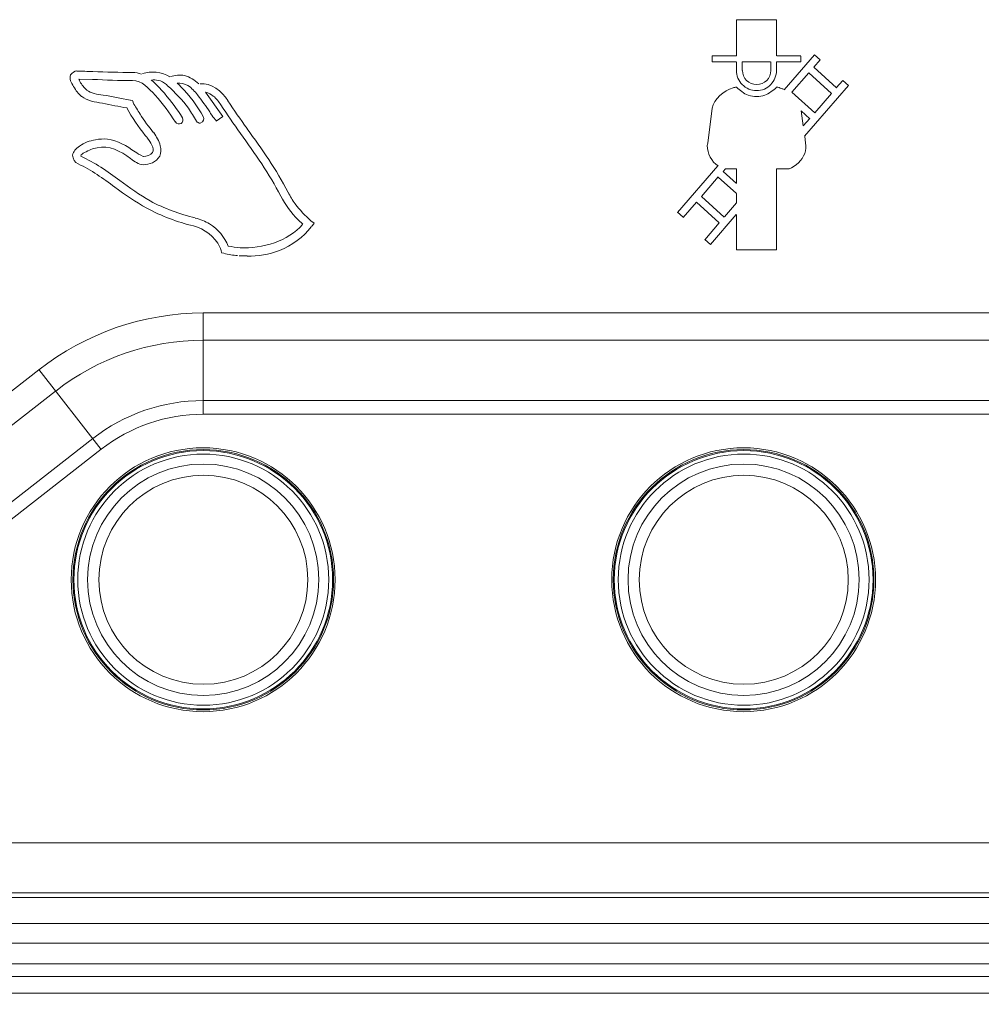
# Model space of a CAD drawing. Header units: millimetres. Extents: x -41881 to 54113, y -9946 to 101810.
# Tile 55 of 105: x -154 to -100, y 33021 to 33076. Entities that reach past the tile are written whole.
import ezdxf

# ---------------------------------------------------------------- set-up
doc = ezdxf.new("R2010")
doc.units = ezdxf.units.MM
doc.layers.add('CERNA', color=7, linetype='Continuous', lineweight=15)
doc.layers.add('UT-potrubi_privodni', color=3, linetype='Continuous', lineweight=50)

# ---------------------------------------------------------------- blocks, each defined once
blk = doc.blocks.new('CONDENSINOX_50_2')
at = {"layer": 'CERNA'}
for points in [[(-275.005, 3022.154), (-275.005, 3020.141)], [(-272.777, 3022.154), (-274.998, 3022.154)], [(-272.777, 3020.141), (-272.777, 3022.146)], [(-276.349, 3020.141), (-276.349, 3019.822)], [(-275.005, 3020.141), (-276.342, 3020.141)], [(-274.678, 3019.332), (-274.678, 3019.822)], [(-272.777, 3019.332), (-272.777, 3019.822)], [(-271.432, 3020.141), (-272.769, 3020.141)], [(-270.682, 3020.201), (-272.353, 3018.269)], [(-271.432, 3019.814), (-271.432, 3020.134)], [(-270.719, 3019.517), (-270.355, 3019.926)], [(-270.363, 3019.926), (-270.682, 3020.201)], [(-276.349, 3019.814), (-275.012, 3019.814)], [(-275.005, 3019.814), (-275.005, 3019.324)], [(-274.678, 3019.814), (-273.111, 3019.814)], [(-273.104, 3019.814), (-273.104, 3019.324)], [(-272.777, 3019.814), (-271.432, 3019.814)], [(-269.457, 3018.381), (-270.719, 3019.517)], [(-271.923, 3018.128), (-270.994, 3019.198)], [(-270.994, 3019.198), (-269.732, 3018.054)], [(-269.108, 3018.782), (-269.464, 3018.366)], [(-268.788, 3018.507), (-269.108, 3018.775)], [(-306.608, 3018.552), (-306.549, 3018.492)], [(-271.224, 3015.692), (-268.788, 3018.507)], [(-308.502, 3017.675), (-308.606, 3017.69)], [(-308.443, 3017.571), (-308.495, 3017.675)], [(-303.474, 3016.777), (-304.432, 3018.136)], [(-270.66, 3016.992), (-271.923, 3018.136)], [(-269.732, 3018.054), (-270.66, 3016.992)], [(-276.349, 3017.237), (-276.594, 3015.306)], [(-271.41, 3017.096), (-270.942, 3016.658)], [(-303.853, 3016.517), (-303.474, 3016.777)], [(-271.299, 3016.257), (-271.41, 3017.089)], [(-270.942, 3016.665), (-271.306, 3016.257)], [(-271.172, 3015.306), (-271.217, 3015.7)], [(-276.03, 3014.043), (-278.266, 3011.459)], [(-275.733, 3013.739), (-275.614, 3013.872)], [(-275.614, 3013.88), (-275.005, 3013.88)], [(-275.005, 3013.88), (-275.005, 3013.078)], [(-272.777, 3009.379), (-272.777, 3013.887)], [(-272.777, 3013.88), (-272.086, 3013.88)], [(-276.944, 3012.35), (-276.015, 3013.427)], [(-276.015, 3013.419), (-274.99, 3012.506)], [(-275.005, 3013.07), (-275.733, 3013.739)], [(-275.681, 3011.206), (-276.944, 3012.35)], [(-275.005, 3012.498), (-275.005, 3011.986)], [(-277.954, 3011.184), (-277.218, 3012.023)], [(-277.218, 3012.031), (-275.956, 3010.887)], [(-275.005, 3011.986), (-275.673, 3011.214)], [(-278.273, 3011.466), (-277.954, 3011.191)], [(-276.438, 3009.684), (-275.012, 3011.34)], [(-275.005, 3011.34), (-275.005, 3009.379)], [(-298.423, 3010.857), (-298.594, 3010.991)], [(-298.564, 3010.679), (-298.423, 3010.85)], [(-275.956, 3010.887), (-276.758, 3009.943)], [(-276.758, 3009.958), (-276.438, 3009.684)], [(-303.578, 3009.357), (-303.548, 3009.23)], [(-303.548, 3009.223), (-303.429, 3009.193)], [(-302.271, 3009.045), (-302.137, 3009.045)], [(-275.005, 3009.379), (-272.784, 3009.379)], [(-304.566, 3005.881), (-137.37, 3005.881)], [(-304.566, 3005.881), (-304.566, 3000.266)], [(-304.566, 3004.366), (-144.834, 3004.366)], [(-358.733, 2967.526), (-313.679, 3002.732)], [(-313.679, 3002.739), (-310.225, 2998.312)], [(-354.559, 2968.885), (-312.758, 3001.543)], [(-304.566, 3001.023), (-160.001, 3001.023)], [(-160.008, 3000.266), (-304.573, 3000.266)], [(-310.686, 2998.914), (-338.635, 2977.085)], [(-310.225, 2998.32), (-338.167, 2976.491)], [(-338.174, 2976.484), (-160.008, 2976.484)], [(-160.008, 2973.713), (-341.992, 2973.713)], [(-330.249, 2973.453), (-167.584, 2973.453)], [(-330.249, 2972.012), (-167.584, 2972.012)], [(-167.584, 2970.92), (-330.257, 2970.92)], [(-330.249, 2969.769), (-167.584, 2969.769)], [(-167.584, 2969.071), (-330.257, 2969.071)], [(-167.584, 2968.15), (-330.257, 2968.15)]]:
    blk.add_lwpolyline(points, dxfattribs=at)
for points, knots in [([(-311.57, 3019.309), (-311.703, 3019.309), (-311.844, 3019.205), (-311.919, 3019.086), (-312.008, 3018.886), (-311.889, 3018.656), (-311.755, 3018.448), (-311.629, 3018.217), (-311.495, 3018.047), (-311.31, 3017.898)], [0, 0, 0, 0, 1, 1, 1, 2, 2, 2, 3, 3, 3, 3]), ([(-308.48, 3019.228), (-309.208, 3019.228), (-309.95, 3019.257), (-310.686, 3019.272), (-310.99, 3019.287), (-311.28, 3019.302), (-311.577, 3019.302)], [0, 0, 0, 0, 1, 1, 1, 2, 2, 2, 2]), ([(-275.005, 3019.332), (-275.005, 3019.057), (-274.879, 3018.76), (-274.686, 3018.559), (-274.574, 3018.448), (-274.455, 3018.373), (-274.314, 3018.299), (-274.181, 3018.255), (-274.047, 3018.225), (-273.876, 3018.225), (-273.742, 3018.225), (-273.586, 3018.255), (-273.453, 3018.299), (-273.312, 3018.373), (-273.193, 3018.448), (-273.104, 3018.559), (-272.903, 3018.76), (-272.784, 3019.057), (-272.784, 3019.332)], [0, 0, 0, 0, 1, 1, 1, 2, 2, 2, 3, 3, 3, 4, 4, 4, 5, 5, 5, 6, 6, 6, 6]), ([(-273.104, 3019.332), (-273.104, 3019.138), (-273.178, 3018.923), (-273.326, 3018.775), (-273.482, 3018.633), (-273.675, 3018.559), (-273.876, 3018.559), (-274.077, 3018.559), (-274.299, 3018.633), (-274.441, 3018.775), (-274.589, 3018.923), (-274.671, 3019.138), (-274.671, 3019.332)], [0, 0, 0, 0, 1, 1, 1, 2, 2, 2, 3, 3, 3, 4, 4, 4, 4]), ([(-311.027, 3018.247), (-311.176, 3018.373), (-311.295, 3018.537), (-311.406, 3018.723), (-311.421, 3018.767), (-311.451, 3018.812), (-311.466, 3018.856)], [0, 0, 0, 0, 1, 1, 1, 2, 2, 2, 2]), ([(-311.458, 3018.856), (-311.458, 3018.856), (-310.715, 3018.841), (-310.715, 3018.841), (-309.965, 3018.804), (-309.223, 3018.775), (-308.495, 3018.775)], [0, 0, 0, 0, 1, 1, 1, 2, 2, 2, 2]), ([(-308.48, 3018.782), (-307.975, 3018.782), (-307.596, 3018.351), (-307.232, 3017.958), (-306.786, 3017.467), (-306.437, 3016.999), (-306.103, 3016.465)], [0, 0, 0, 0, 1, 1, 1, 2, 2, 2, 2]), ([(-305.717, 3016.71), (-306.006, 3017.2), (-306.341, 3017.608), (-306.72, 3018.069), (-306.95, 3018.321), (-307.18, 3018.596), (-307.447, 3018.797)], [0, 0, 0, 0, 1, 1, 1, 2, 2, 2, 2]), ([(-307.44, 3018.804), (-307.321, 3018.819), (-307.187, 3018.819), (-307.046, 3018.789), (-306.898, 3018.76), (-306.742, 3018.663), (-306.608, 3018.559)], [0, 0, 0, 0, 1, 1, 1, 2, 2, 2, 2]), ([(-304.811, 3018.589), (-305.041, 3018.804), (-305.316, 3018.982), (-305.605, 3019.057), (-305.858, 3019.109), (-306.133, 3019.079), (-306.378, 3018.997)], [0, 0, 0, 0, 1, 1, 1, 2, 2, 2, 2]), ([(-308.613, 3017.698), (-309.133, 3017.772), (-309.616, 3017.898), (-310.121, 3017.972), (-310.455, 3018.017), (-310.775, 3018.061), (-311.035, 3018.247)], [0, 0, 0, 0, 1, 1, 1, 2, 2, 2, 2]), ([(-306.541, 3018.492), (-306.11, 3018.106), (-305.732, 3017.698), (-305.383, 3017.244), (-305.227, 3017.014), (-305.078, 3016.754), (-304.937, 3016.531)], [0, 0, 0, 0, 1, 1, 1, 2, 2, 2, 2]), ([(-306.021, 3018.633), (-305.821, 3018.648), (-305.598, 3018.589), (-305.412, 3018.5), (-305.197, 3018.359), (-305.048, 3018.18), (-304.878, 3017.98)], [0, 0, 0, 0, 1, 1, 1, 2, 2, 2, 2]), ([(-304.543, 3016.754), (-304.915, 3017.363), (-305.308, 3017.958), (-305.828, 3018.448), (-305.888, 3018.522), (-305.947, 3018.581), (-306.021, 3018.641)], [0, 0, 0, 0, 1, 1, 1, 2, 2, 2, 2]), ([(-275.005, 3018.418), (-275.064, 3018.403), (-275.124, 3018.388), (-275.183, 3018.373), (-275.703, 3018.21), (-276.268, 3017.764), (-276.342, 3017.237)], [0, 0, 0, 0, 1, 1, 1, 2, 2, 2, 2]), ([(-272.777, 3018.418), (-272.851, 3018.314), (-272.955, 3018.24), (-273.081, 3018.165), (-273.2, 3018.069), (-273.304, 3018.009), (-273.43, 3017.965), (-273.564, 3017.92), (-273.735, 3017.891), (-273.883, 3017.891), (-274.054, 3017.891), (-274.188, 3017.92), (-274.344, 3017.965), (-274.478, 3018.009), (-274.582, 3018.069), (-274.708, 3018.165), (-274.797, 3018.24), (-274.901, 3018.314), (-274.998, 3018.418)], [0, 0, 0, 0, 1, 1, 1, 2, 2, 2, 3, 3, 3, 4, 4, 4, 5, 5, 5, 6, 6, 6, 6]), ([(-272.353, 3018.277), (-272.405, 3018.307), (-272.465, 3018.321), (-272.509, 3018.336), (-272.599, 3018.366), (-272.673, 3018.403), (-272.784, 3018.418)], [0, 0, 0, 0, 1, 1, 1, 2, 2, 2, 2]), ([(-311.302, 3017.898), (-310.998, 3017.653), (-310.574, 3017.579), (-310.151, 3017.519), (-309.69, 3017.43), (-309.252, 3017.334), (-308.792, 3017.259)], [0, 0, 0, 0, 1, 1, 1, 2, 2, 2, 2]), ([(-304.878, 3017.98), (-304.655, 3017.66), (-304.395, 3017.356), (-304.209, 3017.037), (-304.135, 3016.918), (-304.075, 3016.784), (-303.949, 3016.673), (-303.919, 3016.628), (-303.845, 3016.583), (-303.845, 3016.524)], [0, 0, 0, 0, 1, 1, 1, 2, 2, 2, 3, 3, 3, 3]), ([(-304.432, 3018.128), (-304.276, 3018.099), (-304.127, 3018.009), (-304.009, 3017.92), (-303.823, 3017.779), (-303.704, 3017.601), (-303.593, 3017.43)], [0, 0, 0, 0, 1, 1, 1, 2, 2, 2, 2]), ([(-308.799, 3017.267), (-308.517, 3016.717), (-308.16, 3016.205), (-307.782, 3015.729), (-307.737, 3015.685), (-307.707, 3015.655), (-307.663, 3015.61)], [0, 0, 0, 0, 1, 1, 1, 2, 2, 2, 2]), ([(-307.321, 3015.885), (-307.581, 3016.205), (-307.856, 3016.554), (-308.064, 3016.918), (-308.205, 3017.133), (-308.339, 3017.341), (-308.45, 3017.556)], [0, 0, 0, 0, 1, 1, 1, 2, 2, 2, 2]), ([(-303.585, 3017.43), (-303.236, 3016.888), (-302.872, 3016.368), (-302.508, 3015.848), (-301.699, 3014.727), (-300.897, 3013.598), (-300.273, 3012.365)], [0, 0, 0, 0, 1, 1, 1, 2, 2, 2, 2]), ([(-306.103, 3016.479), (-306.044, 3016.383), (-305.888, 3016.338), (-305.799, 3016.398), (-305.695, 3016.457), (-305.665, 3016.613), (-305.709, 3016.702)], [0, 0, 0, 0, 1, 1, 1, 2, 2, 2, 2]), ([(-310.545, 3015.492), (-310.849, 3015.432), (-311.154, 3015.343), (-311.428, 3015.128), (-311.622, 3015.009), (-311.792, 3014.838), (-311.807, 3014.63), (-311.807, 3014.444), (-311.674, 3014.229), (-311.503, 3014.155)], [0, 0, 0, 0, 1, 1, 1, 2, 2, 2, 3, 3, 3, 3]), ([(-308.339, 3014.823), (-308.814, 3015.143), (-309.312, 3015.462), (-309.876, 3015.521), (-310.106, 3015.551), (-310.329, 3015.536), (-310.545, 3015.492)], [0, 0, 0, 0, 1, 1, 1, 2, 2, 2, 2]), ([(-307.893, 3014.11), (-307.722, 3014.11), (-307.544, 3014.14), (-307.373, 3014.214), (-307.225, 3014.296), (-307.069, 3014.415), (-306.979, 3014.586), (-306.89, 3014.764), (-306.89, 3014.964), (-306.95, 3015.157), (-307.009, 3015.432), (-307.165, 3015.662), (-307.314, 3015.893)], [0, 0, 0, 0, 1, 1, 1, 2, 2, 2, 3, 3, 3, 4, 4, 4, 4]), ([(-307.67, 3015.596), (-307.499, 3015.365), (-307.247, 3015.001), (-307.381, 3014.786), (-307.47, 3014.652), (-307.7, 3014.556), (-307.886, 3014.556)], [0, 0, 0, 0, 1, 1, 1, 2, 2, 2, 2]), ([(-311.354, 3014.586), (-311.354, 3014.675), (-311.243, 3014.734), (-311.154, 3014.779), (-310.894, 3014.905), (-310.693, 3015.009), (-310.455, 3015.053)], [0, 0, 0, 0, 1, 1, 1, 2, 2, 2, 2]), ([(-310.448, 3015.053), (-309.809, 3015.195), (-309.156, 3014.875), (-308.591, 3014.444), (-308.376, 3014.296), (-308.16, 3014.11), (-307.893, 3014.11)], [0, 0, 0, 0, 1, 1, 1, 2, 2, 2, 2]), ([(-276.594, 3015.306), (-276.594, 3015.261), (-276.617, 3015.232), (-276.617, 3015.18), (-276.617, 3014.741), (-276.386, 3014.274), (-276.023, 3014.043)], [0, 0, 0, 0, 1, 1, 1, 2, 2, 2, 2]), ([(-272.086, 3013.88), (-271.7, 3014.021), (-271.351, 3014.355), (-271.217, 3014.734), (-271.158, 3014.935), (-271.143, 3015.128), (-271.172, 3015.299)], [0, 0, 0, 0, 1, 1, 1, 2, 2, 2, 2]), ([(-305.011, 3011.154), (-305.858, 3011.369), (-306.727, 3011.674), (-307.507, 3012.097), (-308.094, 3012.432), (-308.643, 3012.825), (-309.193, 3013.234), (-309.876, 3013.739), (-310.574, 3014.229), (-311.354, 3014.578)], [0, 0, 0, 0, 1, 1, 1, 2, 2, 2, 3, 3, 3, 3]), ([(-311.503, 3014.155), (-310.775, 3013.813), (-310.114, 3013.345), (-309.475, 3012.87), (-308.903, 3012.446), (-308.324, 3012.038), (-307.7, 3011.704), (-306.89, 3011.258), (-306.006, 3010.924), (-305.115, 3010.716)], [0, 0, 0, 0, 1, 1, 1, 2, 2, 2, 3, 3, 3, 3]), ([(-300.265, 3012.372), (-300.02, 3011.882), (-299.686, 3011.444), (-299.307, 3011.05), (-299.307, 3011.05), (-299.047, 3010.805), (-299.047, 3010.805)], [0, 0, 0, 0, 1, 1, 1, 2, 2, 2, 2]), ([(-303.184, 3009.594), (-303.37, 3010.099), (-303.763, 3010.538), (-304.217, 3010.827), (-304.462, 3010.976), (-304.722, 3011.072), (-305.011, 3011.147)], [0, 0, 0, 0, 1, 1, 1, 2, 2, 2, 2]), ([(-305.115, 3010.716), (-304.506, 3010.56), (-303.912, 3010.107), (-303.652, 3009.542), (-303.622, 3009.483), (-303.593, 3009.424), (-303.578, 3009.357)], [0, 0, 0, 0, 1, 1, 1, 2, 2, 2, 2]), ([(-299.055, 3010.798), (-299.864, 3009.869), (-301.275, 3009.438), (-302.523, 3009.505), (-302.753, 3009.52), (-302.969, 3009.55), (-303.177, 3009.594)], [0, 0, 0, 0, 1, 1, 1, 2, 2, 2, 2]), ([(-302.137, 3009.037), (-301.528, 3009.037), (-300.919, 3009.134), (-300.339, 3009.342), (-299.641, 3009.632), (-299.017, 3010.107), (-298.579, 3010.664)], [0, 0, 0, 0, 1, 1, 1, 2, 2, 2, 2]), ([(-311.889, 2991.086), (-311.889, 2995.111), (-308.621, 2998.401), (-304.573, 2998.401), (-300.525, 2998.401), (-297.257, 2995.111), (-297.257, 2991.086), (-297.257, 2987.038), (-300.525, 2983.762), (-304.573, 2983.762), (-308.621, 2983.762), (-311.889, 2987.038), (-311.889, 2991.086)], [0, 0, 0, 0, 1, 1, 1, 2, 2, 2, 3, 3, 3, 4, 4, 4, 4]), ([(-311.792, 2991.086), (-311.792, 2995.067), (-308.554, 2998.305), (-304.566, 2998.305), (-300.585, 2998.305), (-297.339, 2995.067), (-297.339, 2991.086), (-297.339, 2987.097), (-300.585, 2983.859), (-304.566, 2983.859), (-308.554, 2983.859), (-311.792, 2987.097), (-311.792, 2991.086)], [0, 0, 0, 0, 1, 1, 1, 2, 2, 2, 3, 3, 3, 4, 4, 4, 4]), ([(-311.74, 2991.086), (-311.74, 2995.037), (-308.532, 2998.245), (-304.573, 2998.245), (-300.607, 2998.245), (-297.391, 2995.037), (-297.391, 2991.086), (-297.391, 2987.127), (-300.607, 2983.918), (-304.573, 2983.918), (-308.532, 2983.918), (-311.74, 2987.127), (-311.74, 2991.086)], [0, 0, 0, 0, 1, 1, 1, 2, 2, 2, 3, 3, 3, 4, 4, 4, 4]), ([(-311.525, 2991.086), (-311.525, 2994.933), (-308.406, 2998.052), (-304.558, 2998.052), (-300.726, 2998.052), (-297.606, 2994.933), (-297.606, 2991.086), (-297.606, 2987.231), (-300.726, 2984.119), (-304.558, 2984.119), (-308.406, 2984.119), (-311.525, 2987.231), (-311.525, 2991.086)], [0, 0, 0, 0, 1, 1, 1, 2, 2, 2, 3, 3, 3, 4, 4, 4, 4]), ([(-281.92, 2991.086), (-281.92, 2995.111), (-278.652, 2998.401), (-274.604, 2998.401), (-270.571, 2998.401), (-267.288, 2995.111), (-267.288, 2991.086), (-267.288, 2987.038), (-270.571, 2983.762), (-274.604, 2983.762), (-278.652, 2983.762), (-281.92, 2987.038), (-281.92, 2991.086)], [0, 0, 0, 0, 1, 1, 1, 2, 2, 2, 3, 3, 3, 4, 4, 4, 4]), ([(-281.831, 2991.086), (-281.831, 2995.067), (-278.592, 2998.305), (-274.604, 2998.305), (-270.623, 2998.305), (-267.377, 2995.067), (-267.377, 2991.086), (-267.377, 2987.097), (-270.623, 2983.859), (-274.604, 2983.859), (-278.592, 2983.859), (-281.831, 2987.097), (-281.831, 2991.086)], [0, 0, 0, 0, 1, 1, 1, 2, 2, 2, 3, 3, 3, 4, 4, 4, 4]), ([(-281.779, 2991.086), (-281.779, 2995.037), (-278.548, 2998.245), (-274.596, 2998.245), (-270.638, 2998.245), (-267.429, 2995.037), (-267.429, 2991.086), (-267.429, 2987.127), (-270.638, 2983.918), (-274.596, 2983.918), (-278.548, 2983.918), (-281.779, 2987.127), (-281.779, 2991.086)], [0, 0, 0, 0, 1, 1, 1, 2, 2, 2, 3, 3, 3, 4, 4, 4, 4]), ([(-281.556, 2991.086), (-281.556, 2994.933), (-278.436, 2998.052), (-274.589, 2998.052), (-270.771, 2998.052), (-267.652, 2994.933), (-267.652, 2991.086), (-267.652, 2987.231), (-270.771, 2984.119), (-274.589, 2984.119), (-278.436, 2984.119), (-281.556, 2987.231), (-281.556, 2991.086)], [0, 0, 0, 0, 1, 1, 1, 2, 2, 2, 3, 3, 3, 4, 4, 4, 4]), ([(-310.975, 2991.086), (-310.975, 2994.628), (-308.116, 2997.503), (-304.558, 2997.503), (-301.03, 2997.503), (-298.156, 2994.628), (-298.156, 2991.086), (-298.156, 2987.535), (-301.03, 2984.661), (-304.558, 2984.661), (-308.116, 2984.661), (-310.975, 2987.535), (-310.975, 2991.086)], [0, 0, 0, 0, 1, 1, 1, 2, 2, 2, 3, 3, 3, 4, 4, 4, 4]), ([(-281.014, 2991.086), (-281.014, 2994.628), (-278.139, 2997.503), (-274.596, 2997.503), (-271.069, 2997.503), (-268.194, 2994.628), (-268.194, 2991.086), (-268.194, 2987.535), (-271.069, 2984.661), (-274.596, 2984.661), (-278.139, 2984.661), (-281.014, 2987.535), (-281.014, 2991.086)], [0, 0, 0, 0, 1, 1, 1, 2, 2, 2, 3, 3, 3, 4, 4, 4, 4]), ([(-310.351, 2991.086), (-310.351, 2994.279), (-307.752, 2996.879), (-304.558, 2996.879), (-301.364, 2996.879), (-298.765, 2994.279), (-298.765, 2991.086), (-298.765, 2987.87), (-301.364, 2985.285), (-304.558, 2985.285), (-307.752, 2985.285), (-310.351, 2987.87), (-310.351, 2991.086)], [0, 0, 0, 0, 1, 1, 1, 2, 2, 2, 3, 3, 3, 4, 4, 4, 4]), ([(-280.39, 2991.086), (-280.39, 2994.279), (-277.79, 2996.879), (-274.596, 2996.879), (-271.403, 2996.879), (-268.803, 2994.279), (-268.803, 2991.086), (-268.803, 2987.87), (-271.403, 2985.285), (-274.596, 2985.285), (-277.79, 2985.285), (-280.39, 2987.87), (-280.39, 2991.086)], [0, 0, 0, 0, 1, 1, 1, 2, 2, 2, 3, 3, 3, 4, 4, 4, 4])]:
    blk.add_open_spline(points, degree=3, knots=knots, dxfattribs=at)
for points in [[(-306.422, 3018.975), (-306.853, 3019.265), (-307.477, 3019.324), (-307.93, 3019.161)], [(-307.997, 3019.138), (-308.146, 3019.198), (-308.302, 3019.228), (-308.487, 3019.228)], [(-303.199, 3017.668), (-303.518, 3018.188), (-304.142, 3018.656), (-304.736, 3018.596)], [(-302.137, 3016.108), (-302.501, 3016.628), (-302.865, 3017.141), (-303.199, 3017.66)], [(-304.736, 3016.405), (-304.536, 3016.494), (-304.491, 3016.665), (-304.551, 3016.754)], [(-304.937, 3016.517), (-304.907, 3016.457), (-304.811, 3016.413), (-304.736, 3016.413)], [(-299.864, 3012.573), (-300.503, 3013.835), (-301.327, 3014.979), (-302.129, 3016.101)], [(-307.893, 3014.571), (-308.101, 3014.66), (-308.212, 3014.734), (-308.346, 3014.823)], [(-299.47, 3011.941), (-299.619, 3012.142), (-299.738, 3012.357), (-299.864, 3012.58)], [(-298.594, 3010.991), (-298.913, 3011.266), (-299.218, 3011.6), (-299.463, 3011.934)], [(-303.422, 3009.193), (-303.177, 3009.134), (-302.902, 3009.082), (-302.664, 3009.067)], [(-302.575, 3009.06), (-302.486, 3009.06), (-302.382, 3009.045), (-302.271, 3009.045)], [(-304.566, 3005.881), (-307.871, 3005.881), (-311.079, 3004.767), (-313.679, 3002.732)], [(-304.566, 3004.366), (-307.522, 3004.366), (-310.411, 3003.393), (-312.736, 3001.551)], [(-304.566, 3001.023), (-306.786, 3001.023), (-308.948, 3000.281), (-310.686, 2998.914)], [(-304.566, 3000.266), (-306.608, 3000.266), (-308.599, 2999.582), (-310.225, 2998.32)]]:
    blk.add_open_spline(points, degree=3, dxfattribs=at)

msp = doc.modelspace()

# ---------------------------------------------------------------- block references
at = {"layer": 'UT-potrubi_privodni', "ltscale": 10}
msp.add_blockref('CONDENSINOX_50_2', (160.977, 30053.626), dxfattribs=at)

doc.saveas('drawing.dxf')
